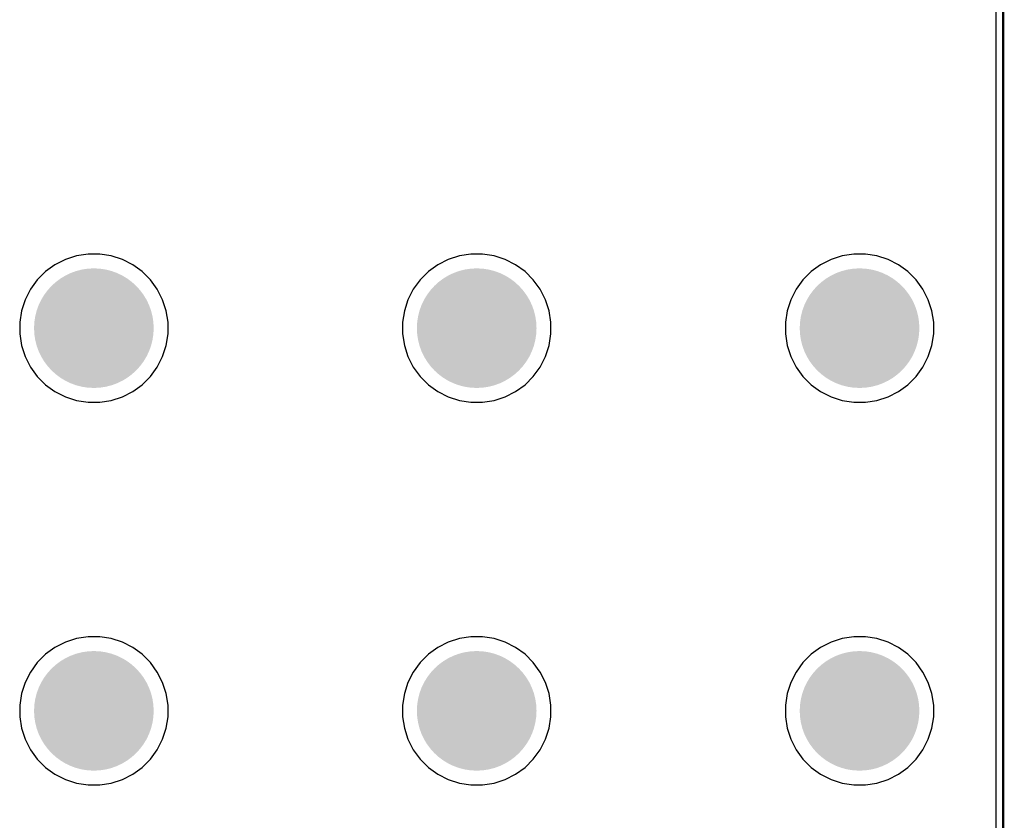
# Model space of a CAD drawing. Header units: inches. Extents: x 0 to 140, y 0 to 140.
# Tile 36 of 42: x 99 to 140, y 33 to 67. Entities that reach past the tile are written whole.
import ezdxf

# ---------------------------------------------------------------- set-up
doc = ezdxf.new("R2010")
doc.units = ezdxf.units.IN
for name, color, linetype in [('Board', 56, 'Continuous'), ('BOTTOM', 5, 'Continuous'), ('Bottom Solder', 6, 'Continuous'), ('Pad Holes', 156, 'Continuous'), ('TOP', 1, 'Continuous'), ('Top Solder', 216, 'Continuous')]:
    doc.layers.add(name, color=color, linetype=linetype)

msp = doc.modelspace()

# ---------------------------------------------------------------- hatches: boundary and pattern name
at = {"layer": 'BOTTOM'}
h = msp.add_hatch(color=5, dxfattribs=at)
edge = h.paths.add_edge_path()
edge.add_arc((102, 54), 1.5, 0, 360)
h = msp.add_hatch(color=5, dxfattribs=at)
edge = h.paths.add_edge_path()
edge.add_arc((118, 54), 1.5, 0, 360)
h = msp.add_hatch(color=5, dxfattribs=at)
edge = h.paths.add_edge_path()
edge.add_arc((134, 54), 1.5, 0, 360)
h = msp.add_hatch(color=5, dxfattribs=at)
edge = h.paths.add_edge_path()
edge.add_arc((102, 38), 1.5, 0, 360)
h = msp.add_hatch(color=5, dxfattribs=at)
edge = h.paths.add_edge_path()
edge.add_arc((118, 38), 1.5, 0, 360)
h = msp.add_hatch(color=5, dxfattribs=at)
edge = h.paths.add_edge_path()
edge.add_arc((134, 38), 1.5, 0, 360)
at = {"layer": 'Bottom Solder'}
h = msp.add_hatch(color=6, dxfattribs=at)
edge = h.paths.add_edge_path()
edge.add_arc((102, 54), 2.5, 0, 360)
h = msp.add_hatch(color=6, dxfattribs=at)
edge = h.paths.add_edge_path()
edge.add_arc((118, 54), 2.5, 0, 360)
h = msp.add_hatch(color=6, dxfattribs=at)
edge = h.paths.add_edge_path()
edge.add_arc((134, 54), 2.5, 0, 360)
h = msp.add_hatch(color=6, dxfattribs=at)
edge = h.paths.add_edge_path()
edge.add_arc((102, 38), 2.5, 0, 360)
h = msp.add_hatch(color=6, dxfattribs=at)
edge = h.paths.add_edge_path()
edge.add_arc((118, 38), 2.5, 0, 360)
h = msp.add_hatch(color=6, dxfattribs=at)
edge = h.paths.add_edge_path()
edge.add_arc((134, 38), 2.5, 0, 360)
at = {"layer": 'Pad Holes'}
h = msp.add_hatch(color=7, dxfattribs=at)
edge = h.paths.add_edge_path()
edge.add_arc((102, 54), 1.75, 0, 360)
h = msp.add_hatch(color=7, dxfattribs=at)
edge = h.paths.add_edge_path()
edge.add_arc((118, 54), 1.75, 0, 360)
h = msp.add_hatch(color=7, dxfattribs=at)
edge = h.paths.add_edge_path()
edge.add_arc((134, 54), 1.75, 0, 360)
h = msp.add_hatch(color=7, dxfattribs=at)
edge = h.paths.add_edge_path()
edge.add_arc((102, 38), 1.75, 0, 360)
h = msp.add_hatch(color=7, dxfattribs=at)
edge = h.paths.add_edge_path()
edge.add_arc((118, 38), 1.75, 0, 360)
h = msp.add_hatch(color=7, dxfattribs=at)
edge = h.paths.add_edge_path()
edge.add_arc((134, 38), 1.75, 0, 360)
at = {"layer": 'TOP'}
h = msp.add_hatch(color=1, dxfattribs=at)
edge = h.paths.add_edge_path()
edge.add_arc((102, 54), 1.5, 0, 360)
h = msp.add_hatch(color=1, dxfattribs=at)
edge = h.paths.add_edge_path()
edge.add_arc((118, 54), 1.5, 0, 360)
h = msp.add_hatch(color=1, dxfattribs=at)
edge = h.paths.add_edge_path()
edge.add_arc((134, 54), 1.5, 0, 360)
h = msp.add_hatch(color=1, dxfattribs=at)
edge = h.paths.add_edge_path()
edge.add_arc((102, 38), 1.5, 0, 360)
h = msp.add_hatch(color=1, dxfattribs=at)
edge = h.paths.add_edge_path()
edge.add_arc((118, 38), 1.5, 0, 360)
h = msp.add_hatch(color=1, dxfattribs=at)
edge = h.paths.add_edge_path()
edge.add_arc((134, 38), 1.5, 0, 360)
at = {"layer": 'Top Solder'}
h = msp.add_hatch(color=216, dxfattribs=at)
edge = h.paths.add_edge_path()
edge.add_arc((102, 54), 2.5, 0, 360)
h = msp.add_hatch(color=216, dxfattribs=at)
edge = h.paths.add_edge_path()
edge.add_arc((118, 54), 2.5, 0, 360)
h = msp.add_hatch(color=216, dxfattribs=at)
edge = h.paths.add_edge_path()
edge.add_arc((134, 54), 2.5, 0, 360)
h = msp.add_hatch(color=216, dxfattribs=at)
edge = h.paths.add_edge_path()
edge.add_arc((102, 38), 2.5, 0, 360)
h = msp.add_hatch(color=216, dxfattribs=at)
edge = h.paths.add_edge_path()
edge.add_arc((118, 38), 2.5, 0, 360)
h = msp.add_hatch(color=216, dxfattribs=at)
edge = h.paths.add_edge_path()
edge.add_arc((134, 38), 2.5, 0, 360)

# ---------------------------------------------------------------- linework, layer by layer
at = {"layer": 'Board', "const_width": 0.1}
msp.add_lwpolyline([(140, 6), (140, 134)], dxfattribs=at)
at = {"layer": 'BOTTOM'}
for p, q in [((139.694, 134), (139.694, 6)), ((100.81, 56.873), (100.375, 56.651)), ((101.274, 57.023), (100.81, 56.873)), ((101.756, 57.1), (101.274, 57.023)), ((102.244, 57.1), (101.756, 57.1)), ((102.726, 57.023), (102.244, 57.1)), ((103.19, 56.873), (102.726, 57.023)), ((103.625, 56.651), (103.19, 56.873)), ((116.81, 56.873), (116.375, 56.651)), ((117.274, 57.023), (116.81, 56.873)), ((117.756, 57.1), (117.274, 57.023)), ((118.244, 57.1), (117.756, 57.1)), ((118.726, 57.023), (118.244, 57.1)), ((119.19, 56.873), (118.726, 57.023)), ((119.625, 56.651), (119.19, 56.873)), ((132.81, 56.873), (132.375, 56.651)), ((133.274, 57.023), (132.81, 56.873)), ((133.756, 57.1), (133.274, 57.023)), ((134.244, 57.1), (133.756, 57.1)), ((134.726, 57.023), (134.244, 57.1)), ((135.19, 56.873), (134.726, 57.023)), ((135.625, 56.651), (135.19, 56.873)), ((100.375, 56.651), (99.981, 56.364)), ((104.02, 56.364), (103.625, 56.651)), ((116.375, 56.651), (115.98, 56.364)), ((120.02, 56.364), (119.625, 56.651)), ((132.375, 56.651), (131.981, 56.364)), ((136.02, 56.364), (135.625, 56.651)), ((99.635, 56.019), (99.349, 55.624)), ((99.981, 56.364), (99.635, 56.019)), ((104.365, 56.019), (104.02, 56.364)), ((104.651, 55.624), (104.365, 56.019)), ((115.635, 56.019), (115.349, 55.624)), ((115.98, 56.364), (115.635, 56.019)), ((120.365, 56.019), (120.02, 56.364)), ((120.651, 55.624), (120.365, 56.019)), ((131.635, 56.019), (131.349, 55.624)), ((131.981, 56.364), (131.635, 56.019)), ((136.365, 56.019), (136.02, 56.364)), ((136.651, 55.624), (136.365, 56.019)), ((99.349, 55.624), (99.127, 55.19)), ((104.873, 55.19), (104.651, 55.624)), ((115.349, 55.624), (115.127, 55.19)), ((120.873, 55.19), (120.651, 55.624)), ((131.349, 55.624), (131.127, 55.19)), ((136.873, 55.19), (136.651, 55.624)), ((99.127, 55.19), (98.976, 54.726)), ((105.024, 54.726), (104.873, 55.19)), ((115.127, 55.19), (114.976, 54.726)), ((121.024, 54.726), (120.873, 55.19)), ((131.127, 55.19), (130.976, 54.726)), ((137.024, 54.726), (136.873, 55.19)), ((98.976, 54.726), (98.9, 54.244)), ((105.1, 54.244), (105.024, 54.726)), ((114.976, 54.726), (114.9, 54.244)), ((121.1, 54.244), (121.024, 54.726)), ((130.976, 54.726), (130.9, 54.244)), ((137.1, 54.244), (137.024, 54.726)), ((98.9, 54.244), (98.9, 53.756)), ((105.1, 53.756), (105.1, 54.244)), ((114.9, 54.244), (114.9, 53.756)), ((121.1, 53.756), (121.1, 54.244)), ((130.9, 54.244), (130.9, 53.756)), ((137.1, 53.756), (137.1, 54.244)), ((98.9, 53.756), (98.976, 53.274)), ((105.024, 53.274), (105.1, 53.756)), ((114.9, 53.756), (114.976, 53.274)), ((121.024, 53.274), (121.1, 53.756)), ((130.9, 53.756), (130.976, 53.274)), ((137.024, 53.274), (137.1, 53.756)), ((98.976, 53.274), (99.127, 52.81)), ((104.873, 52.81), (105.024, 53.274)), ((114.976, 53.274), (115.127, 52.81)), ((120.873, 52.81), (121.024, 53.274)), ((130.976, 53.274), (131.127, 52.81)), ((136.873, 52.81), (137.024, 53.274)), ((99.127, 52.81), (99.349, 52.375)), ((104.651, 52.375), (104.873, 52.81)), ((115.127, 52.81), (115.349, 52.375)), ((120.651, 52.375), (120.873, 52.81)), ((131.127, 52.81), (131.349, 52.375)), ((136.651, 52.375), (136.873, 52.81)), ((99.349, 52.375), (99.635, 51.98)), ((104.365, 51.98), (104.651, 52.375)), ((115.349, 52.375), (115.635, 51.98)), ((120.365, 51.98), (120.651, 52.375)), ((131.349, 52.375), (131.635, 51.98)), ((136.365, 51.98), (136.651, 52.375)), ((99.635, 51.98), (99.981, 51.635)), ((104.02, 51.635), (104.365, 51.98)), ((115.635, 51.98), (115.98, 51.635)), ((120.02, 51.635), (120.365, 51.98)), ((131.635, 51.98), (131.981, 51.635)), ((136.02, 51.635), (136.365, 51.98)), ((99.981, 51.635), (100.375, 51.348)), ((103.625, 51.348), (104.02, 51.635)), ((115.98, 51.635), (116.375, 51.348)), ((119.625, 51.348), (120.02, 51.635)), ((131.981, 51.635), (132.375, 51.348)), ((135.625, 51.348), (136.02, 51.635)), ((100.375, 51.348), (100.81, 51.127)), ((100.81, 51.127), (101.274, 50.976)), ((102.726, 50.976), (103.19, 51.127)), ((103.19, 51.127), (103.625, 51.348)), ((116.375, 51.348), (116.81, 51.127)), ((116.81, 51.127), (117.274, 50.976)), ((118.726, 50.976), (119.19, 51.127)), ((119.19, 51.127), (119.625, 51.348)), ((132.375, 51.348), (132.81, 51.127)), ((132.81, 51.127), (133.274, 50.976)), ((134.726, 50.976), (135.19, 51.127)), ((135.19, 51.127), (135.625, 51.348)), ((101.274, 50.976), (101.756, 50.9)), ((101.756, 50.9), (102.244, 50.9)), ((102.244, 50.9), (102.726, 50.976)), ((117.274, 50.976), (117.756, 50.9)), ((117.756, 50.9), (118.244, 50.9)), ((118.244, 50.9), (118.726, 50.976)), ((133.274, 50.976), (133.756, 50.9)), ((133.756, 50.9), (134.244, 50.9)), ((134.244, 50.9), (134.726, 50.976)), ((100.81, 40.873), (100.375, 40.651)), ((101.274, 41.023), (100.81, 40.873)), ((101.756, 41.1), (101.274, 41.023)), ((102.244, 41.1), (101.756, 41.1)), ((102.726, 41.023), (102.244, 41.1)), ((103.19, 40.873), (102.726, 41.023)), ((103.625, 40.651), (103.19, 40.873)), ((116.81, 40.873), (116.375, 40.651)), ((117.274, 41.023), (116.81, 40.873)), ((117.756, 41.1), (117.274, 41.023)), ((118.244, 41.1), (117.756, 41.1)), ((118.726, 41.023), (118.244, 41.1)), ((119.19, 40.873), (118.726, 41.023)), ((119.625, 40.651), (119.19, 40.873)), ((132.81, 40.873), (132.375, 40.651)), ((133.274, 41.023), (132.81, 40.873)), ((133.756, 41.1), (133.274, 41.023)), ((134.244, 41.1), (133.756, 41.1)), ((134.726, 41.023), (134.244, 41.1)), ((135.19, 40.873), (134.726, 41.023)), ((135.625, 40.651), (135.19, 40.873)), ((99.981, 40.364), (99.635, 40.019)), ((100.375, 40.651), (99.981, 40.364)), ((104.02, 40.364), (103.625, 40.651)), ((104.365, 40.019), (104.02, 40.364)), ((115.98, 40.364), (115.635, 40.019)), ((116.375, 40.651), (115.98, 40.364)), ((120.02, 40.364), (119.625, 40.651)), ((120.365, 40.019), (120.02, 40.364)), ((131.981, 40.364), (131.635, 40.019)), ((132.375, 40.651), (131.981, 40.364)), ((136.02, 40.364), (135.625, 40.651)), ((136.365, 40.019), (136.02, 40.364)), ((99.635, 40.019), (99.349, 39.624)), ((104.651, 39.624), (104.365, 40.019)), ((115.635, 40.019), (115.349, 39.624)), ((120.651, 39.624), (120.365, 40.019)), ((131.635, 40.019), (131.349, 39.624)), ((136.651, 39.624), (136.365, 40.019)), ((99.349, 39.624), (99.127, 39.19)), ((104.873, 39.19), (104.651, 39.624)), ((115.349, 39.624), (115.127, 39.19)), ((120.873, 39.19), (120.651, 39.624)), ((131.349, 39.624), (131.127, 39.19)), ((136.873, 39.19), (136.651, 39.624)), ((99.127, 39.19), (98.976, 38.726)), ((105.024, 38.726), (104.873, 39.19)), ((115.127, 39.19), (114.976, 38.726)), ((121.024, 38.726), (120.873, 39.19)), ((131.127, 39.19), (130.976, 38.726)), ((137.024, 38.726), (136.873, 39.19)), ((98.976, 38.726), (98.9, 38.244)), ((105.1, 38.244), (105.024, 38.726)), ((114.976, 38.726), (114.9, 38.244)), ((121.1, 38.244), (121.024, 38.726)), ((130.976, 38.726), (130.9, 38.244)), ((137.1, 38.244), (137.024, 38.726)), ((98.9, 38.244), (98.9, 37.756)), ((105.1, 37.756), (105.1, 38.244)), ((114.9, 38.244), (114.9, 37.756)), ((121.1, 37.756), (121.1, 38.244)), ((130.9, 38.244), (130.9, 37.756)), ((137.1, 37.756), (137.1, 38.244)), ((98.9, 37.756), (98.976, 37.274)), ((105.024, 37.274), (105.1, 37.756)), ((114.9, 37.756), (114.976, 37.274)), ((121.024, 37.274), (121.1, 37.756)), ((130.9, 37.756), (130.976, 37.274)), ((137.024, 37.274), (137.1, 37.756)), ((98.976, 37.274), (99.127, 36.81)), ((104.873, 36.81), (105.024, 37.274)), ((114.976, 37.274), (115.127, 36.81)), ((120.873, 36.81), (121.024, 37.274)), ((130.976, 37.274), (131.127, 36.81)), ((136.873, 36.81), (137.024, 37.274)), ((99.127, 36.81), (99.349, 36.375)), ((104.651, 36.375), (104.873, 36.81)), ((115.127, 36.81), (115.349, 36.375)), ((120.651, 36.375), (120.873, 36.81)), ((131.127, 36.81), (131.349, 36.375)), ((136.651, 36.375), (136.873, 36.81)), ((99.349, 36.375), (99.635, 35.98)), ((104.365, 35.98), (104.651, 36.375)), ((115.349, 36.375), (115.635, 35.98)), ((120.365, 35.98), (120.651, 36.375)), ((131.349, 36.375), (131.635, 35.98)), ((136.365, 35.98), (136.651, 36.375)), ((99.635, 35.98), (99.981, 35.635)), ((104.02, 35.635), (104.365, 35.98)), ((115.635, 35.98), (115.98, 35.635)), ((120.02, 35.635), (120.365, 35.98)), ((131.635, 35.98), (131.981, 35.635)), ((136.02, 35.635), (136.365, 35.98)), ((99.981, 35.635), (100.375, 35.348)), ((103.625, 35.348), (104.02, 35.635)), ((115.98, 35.635), (116.375, 35.348)), ((119.625, 35.348), (120.02, 35.635)), ((131.981, 35.635), (132.375, 35.348)), ((135.625, 35.348), (136.02, 35.635)), ((100.375, 35.348), (100.81, 35.127)), ((100.81, 35.127), (101.274, 34.976)), ((102.726, 34.976), (103.19, 35.127)), ((103.19, 35.127), (103.625, 35.348)), ((116.375, 35.348), (116.81, 35.127)), ((116.81, 35.127), (117.274, 34.976)), ((118.726, 34.976), (119.19, 35.127)), ((119.19, 35.127), (119.625, 35.348)), ((132.375, 35.348), (132.81, 35.127)), ((132.81, 35.127), (133.274, 34.976)), ((134.726, 34.976), (135.19, 35.127)), ((135.19, 35.127), (135.625, 35.348)), ((101.274, 34.976), (101.756, 34.9)), ((101.756, 34.9), (102.244, 34.9)), ((102.244, 34.9), (102.726, 34.976)), ((117.274, 34.976), (117.756, 34.9)), ((117.756, 34.9), (118.244, 34.9)), ((118.244, 34.9), (118.726, 34.976)), ((133.274, 34.976), (133.756, 34.9)), ((133.756, 34.9), (134.244, 34.9)), ((134.244, 34.9), (134.726, 34.976))]:
    msp.add_line(p, q, dxfattribs=at)
at = {"layer": 'TOP'}
for p, q in [((139.694, 134), (139.694, 6)), ((100.81, 56.873), (100.375, 56.651)), ((101.274, 57.023), (100.81, 56.873)), ((101.756, 57.1), (101.274, 57.023)), ((102.244, 57.1), (101.756, 57.1)), ((102.726, 57.023), (102.244, 57.1)), ((103.19, 56.873), (102.726, 57.023)), ((103.625, 56.651), (103.19, 56.873)), ((116.81, 56.873), (116.375, 56.651)), ((117.274, 57.023), (116.81, 56.873)), ((117.756, 57.1), (117.274, 57.023)), ((118.244, 57.1), (117.756, 57.1)), ((118.726, 57.023), (118.244, 57.1)), ((119.19, 56.873), (118.726, 57.023)), ((119.625, 56.651), (119.19, 56.873)), ((132.81, 56.873), (132.375, 56.651)), ((133.274, 57.023), (132.81, 56.873)), ((133.756, 57.1), (133.274, 57.023)), ((134.244, 57.1), (133.756, 57.1)), ((134.726, 57.023), (134.244, 57.1)), ((135.19, 56.873), (134.726, 57.023)), ((135.625, 56.651), (135.19, 56.873)), ((100.375, 56.651), (99.981, 56.364)), ((104.02, 56.364), (103.625, 56.651)), ((116.375, 56.651), (115.98, 56.364)), ((120.02, 56.364), (119.625, 56.651)), ((132.375, 56.651), (131.981, 56.364)), ((136.02, 56.364), (135.625, 56.651)), ((99.635, 56.019), (99.349, 55.624)), ((99.981, 56.364), (99.635, 56.019)), ((104.365, 56.019), (104.02, 56.364)), ((104.651, 55.624), (104.365, 56.019)), ((115.635, 56.019), (115.349, 55.624)), ((115.98, 56.364), (115.635, 56.019)), ((120.365, 56.019), (120.02, 56.364)), ((120.651, 55.624), (120.365, 56.019)), ((131.635, 56.019), (131.349, 55.624)), ((131.981, 56.364), (131.635, 56.019)), ((136.365, 56.019), (136.02, 56.364)), ((136.651, 55.624), (136.365, 56.019)), ((99.349, 55.624), (99.127, 55.19)), ((104.873, 55.19), (104.651, 55.624)), ((115.349, 55.624), (115.127, 55.19)), ((120.873, 55.19), (120.651, 55.624)), ((131.349, 55.624), (131.127, 55.19)), ((136.873, 55.19), (136.651, 55.624)), ((99.127, 55.19), (98.976, 54.726)), ((105.024, 54.726), (104.873, 55.19)), ((115.127, 55.19), (114.976, 54.726)), ((121.024, 54.726), (120.873, 55.19)), ((131.127, 55.19), (130.976, 54.726)), ((137.024, 54.726), (136.873, 55.19)), ((98.976, 54.726), (98.9, 54.244)), ((105.1, 54.244), (105.024, 54.726)), ((114.976, 54.726), (114.9, 54.244)), ((121.1, 54.244), (121.024, 54.726)), ((130.976, 54.726), (130.9, 54.244)), ((137.1, 54.244), (137.024, 54.726)), ((98.9, 54.244), (98.9, 53.756)), ((105.1, 53.756), (105.1, 54.244)), ((114.9, 54.244), (114.9, 53.756)), ((121.1, 53.756), (121.1, 54.244)), ((130.9, 54.244), (130.9, 53.756)), ((137.1, 53.756), (137.1, 54.244)), ((98.9, 53.756), (98.976, 53.274)), ((105.024, 53.274), (105.1, 53.756)), ((114.9, 53.756), (114.976, 53.274)), ((121.024, 53.274), (121.1, 53.756)), ((130.9, 53.756), (130.976, 53.274)), ((137.024, 53.274), (137.1, 53.756)), ((98.976, 53.274), (99.127, 52.81)), ((104.873, 52.81), (105.024, 53.274)), ((114.976, 53.274), (115.127, 52.81)), ((120.873, 52.81), (121.024, 53.274)), ((130.976, 53.274), (131.127, 52.81)), ((136.873, 52.81), (137.024, 53.274)), ((99.127, 52.81), (99.349, 52.375)), ((104.651, 52.375), (104.873, 52.81)), ((115.127, 52.81), (115.349, 52.375)), ((120.651, 52.375), (120.873, 52.81)), ((131.127, 52.81), (131.349, 52.375)), ((136.651, 52.375), (136.873, 52.81)), ((99.349, 52.375), (99.635, 51.98)), ((104.365, 51.98), (104.651, 52.375)), ((115.349, 52.375), (115.635, 51.98)), ((120.365, 51.98), (120.651, 52.375)), ((131.349, 52.375), (131.635, 51.98)), ((136.365, 51.98), (136.651, 52.375)), ((99.635, 51.98), (99.981, 51.635)), ((104.02, 51.635), (104.365, 51.98)), ((115.635, 51.98), (115.98, 51.635)), ((120.02, 51.635), (120.365, 51.98)), ((131.635, 51.98), (131.981, 51.635)), ((136.02, 51.635), (136.365, 51.98)), ((99.981, 51.635), (100.375, 51.348)), ((103.625, 51.348), (104.02, 51.635)), ((115.98, 51.635), (116.375, 51.348)), ((119.625, 51.348), (120.02, 51.635)), ((131.981, 51.635), (132.375, 51.348)), ((135.625, 51.348), (136.02, 51.635)), ((100.375, 51.348), (100.81, 51.127)), ((100.81, 51.127), (101.274, 50.976)), ((102.726, 50.976), (103.19, 51.127)), ((103.19, 51.127), (103.625, 51.348)), ((116.375, 51.348), (116.81, 51.127)), ((116.81, 51.127), (117.274, 50.976)), ((118.726, 50.976), (119.19, 51.127)), ((119.19, 51.127), (119.625, 51.348)), ((132.375, 51.348), (132.81, 51.127)), ((132.81, 51.127), (133.274, 50.976)), ((134.726, 50.976), (135.19, 51.127)), ((135.19, 51.127), (135.625, 51.348)), ((101.274, 50.976), (101.756, 50.9)), ((101.756, 50.9), (102.244, 50.9)), ((102.244, 50.9), (102.726, 50.976)), ((117.274, 50.976), (117.756, 50.9)), ((117.756, 50.9), (118.244, 50.9)), ((118.244, 50.9), (118.726, 50.976)), ((133.274, 50.976), (133.756, 50.9)), ((133.756, 50.9), (134.244, 50.9)), ((134.244, 50.9), (134.726, 50.976)), ((100.81, 40.873), (100.375, 40.651)), ((101.274, 41.023), (100.81, 40.873)), ((101.756, 41.1), (101.274, 41.023)), ((102.244, 41.1), (101.756, 41.1)), ((102.726, 41.023), (102.244, 41.1)), ((103.19, 40.873), (102.726, 41.023)), ((103.625, 40.651), (103.19, 40.873)), ((116.81, 40.873), (116.375, 40.651)), ((117.274, 41.023), (116.81, 40.873)), ((117.756, 41.1), (117.274, 41.023)), ((118.244, 41.1), (117.756, 41.1)), ((118.726, 41.023), (118.244, 41.1)), ((119.19, 40.873), (118.726, 41.023)), ((119.625, 40.651), (119.19, 40.873)), ((132.81, 40.873), (132.375, 40.651)), ((133.274, 41.023), (132.81, 40.873)), ((133.756, 41.1), (133.274, 41.023)), ((134.244, 41.1), (133.756, 41.1)), ((134.726, 41.023), (134.244, 41.1)), ((135.19, 40.873), (134.726, 41.023)), ((135.625, 40.651), (135.19, 40.873)), ((99.981, 40.364), (99.635, 40.019)), ((100.375, 40.651), (99.981, 40.364)), ((104.02, 40.364), (103.625, 40.651)), ((104.365, 40.019), (104.02, 40.364)), ((115.98, 40.364), (115.635, 40.019)), ((116.375, 40.651), (115.98, 40.364)), ((120.02, 40.364), (119.625, 40.651)), ((120.365, 40.019), (120.02, 40.364)), ((131.981, 40.364), (131.635, 40.019)), ((132.375, 40.651), (131.981, 40.364)), ((136.02, 40.364), (135.625, 40.651)), ((136.365, 40.019), (136.02, 40.364)), ((99.635, 40.019), (99.349, 39.624)), ((104.651, 39.624), (104.365, 40.019)), ((115.635, 40.019), (115.349, 39.624)), ((120.651, 39.624), (120.365, 40.019)), ((131.635, 40.019), (131.349, 39.624)), ((136.651, 39.624), (136.365, 40.019)), ((99.349, 39.624), (99.127, 39.19)), ((104.873, 39.19), (104.651, 39.624)), ((115.349, 39.624), (115.127, 39.19)), ((120.873, 39.19), (120.651, 39.624)), ((131.349, 39.624), (131.127, 39.19)), ((136.873, 39.19), (136.651, 39.624)), ((99.127, 39.19), (98.976, 38.726)), ((105.024, 38.726), (104.873, 39.19)), ((115.127, 39.19), (114.976, 38.726)), ((121.024, 38.726), (120.873, 39.19)), ((131.127, 39.19), (130.976, 38.726)), ((137.024, 38.726), (136.873, 39.19)), ((98.976, 38.726), (98.9, 38.244)), ((105.1, 38.244), (105.024, 38.726)), ((114.976, 38.726), (114.9, 38.244)), ((121.1, 38.244), (121.024, 38.726)), ((130.976, 38.726), (130.9, 38.244)), ((137.1, 38.244), (137.024, 38.726)), ((98.9, 38.244), (98.9, 37.756)), ((105.1, 37.756), (105.1, 38.244)), ((114.9, 38.244), (114.9, 37.756)), ((121.1, 37.756), (121.1, 38.244)), ((130.9, 38.244), (130.9, 37.756)), ((137.1, 37.756), (137.1, 38.244)), ((98.9, 37.756), (98.976, 37.274)), ((105.024, 37.274), (105.1, 37.756)), ((114.9, 37.756), (114.976, 37.274)), ((121.024, 37.274), (121.1, 37.756)), ((130.9, 37.756), (130.976, 37.274)), ((137.024, 37.274), (137.1, 37.756)), ((98.976, 37.274), (99.127, 36.81)), ((104.873, 36.81), (105.024, 37.274)), ((114.976, 37.274), (115.127, 36.81)), ((120.873, 36.81), (121.024, 37.274)), ((130.976, 37.274), (131.127, 36.81)), ((136.873, 36.81), (137.024, 37.274)), ((99.127, 36.81), (99.349, 36.375)), ((104.651, 36.375), (104.873, 36.81)), ((115.127, 36.81), (115.349, 36.375)), ((120.651, 36.375), (120.873, 36.81)), ((131.127, 36.81), (131.349, 36.375)), ((136.651, 36.375), (136.873, 36.81)), ((99.349, 36.375), (99.635, 35.98)), ((104.365, 35.98), (104.651, 36.375)), ((115.349, 36.375), (115.635, 35.98)), ((120.365, 35.98), (120.651, 36.375)), ((131.349, 36.375), (131.635, 35.98)), ((136.365, 35.98), (136.651, 36.375)), ((99.635, 35.98), (99.981, 35.635)), ((104.02, 35.635), (104.365, 35.98)), ((115.635, 35.98), (115.98, 35.635)), ((120.02, 35.635), (120.365, 35.98)), ((131.635, 35.98), (131.981, 35.635)), ((136.02, 35.635), (136.365, 35.98)), ((99.981, 35.635), (100.375, 35.348)), ((103.625, 35.348), (104.02, 35.635)), ((115.98, 35.635), (116.375, 35.348)), ((119.625, 35.348), (120.02, 35.635)), ((131.981, 35.635), (132.375, 35.348)), ((135.625, 35.348), (136.02, 35.635)), ((100.375, 35.348), (100.81, 35.127)), ((100.81, 35.127), (101.274, 34.976)), ((102.726, 34.976), (103.19, 35.127)), ((103.19, 35.127), (103.625, 35.348)), ((116.375, 35.348), (116.81, 35.127)), ((116.81, 35.127), (117.274, 34.976)), ((118.726, 34.976), (119.19, 35.127)), ((119.19, 35.127), (119.625, 35.348)), ((132.375, 35.348), (132.81, 35.127)), ((132.81, 35.127), (133.274, 34.976)), ((134.726, 34.976), (135.19, 35.127)), ((135.19, 35.127), (135.625, 35.348)), ((101.274, 34.976), (101.756, 34.9)), ((101.756, 34.9), (102.244, 34.9)), ((102.244, 34.9), (102.726, 34.976)), ((117.274, 34.976), (117.756, 34.9)), ((117.756, 34.9), (118.244, 34.9)), ((118.244, 34.9), (118.726, 34.976)), ((133.274, 34.976), (133.756, 34.9)), ((133.756, 34.9), (134.244, 34.9)), ((134.244, 34.9), (134.726, 34.976))]:
    msp.add_line(p, q, dxfattribs=at)

doc.saveas('drawing.dxf')
